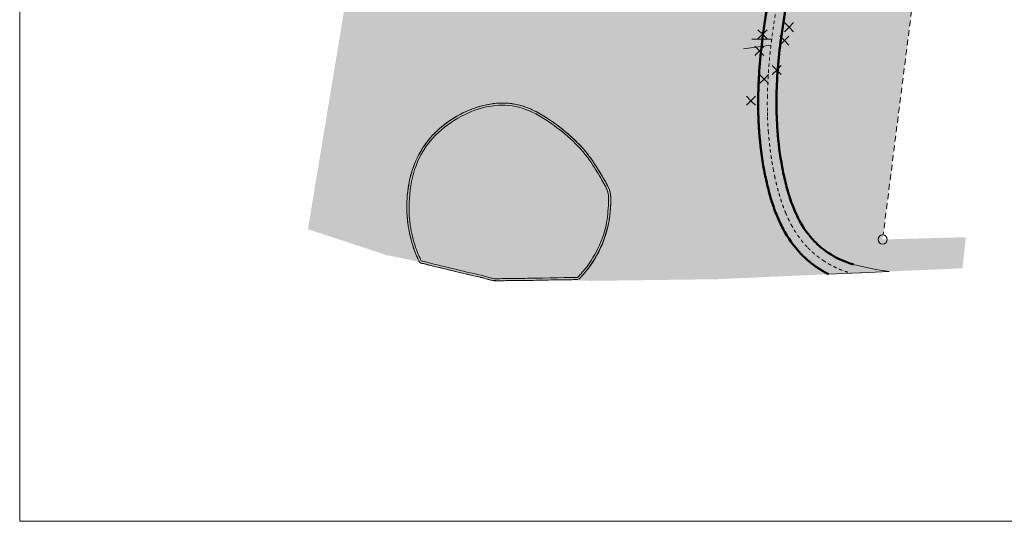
# Model space of a CAD drawing. Header units: millimetres. Extents: x 153785 to 2484391, y -16944 to 166787.
# Tile 1 of 48: x 153785 to 261235, y 18282 to 73050. Entities that reach past the tile are written whole.
import ezdxf

# ---------------------------------------------------------------- set-up
doc = ezdxf.new("R2010")
doc.units = ezdxf.units.MM
doc.header["$MEASUREMENT"] = 0
doc.header["$XCLIPFRAME"] = 0
doc.linetypes.add('Kropki i Kreski', pattern=[670.277762, 352.777767, -176.388884, 0, -141.111112])
doc.linetypes.add('Przerywana długa', pattern=[1058.333302, 634.99999, -423.333311])
for name, color, linetype, lineweight in [('0_Nr_pióra__7', 7, 'Continuous', 13), ('2D - Ogólne_Nr_pióra__1', 7, 'Continuous', 13), ('2D - Ogólne_Nr_pióra__20', 1, 'Continuous', 13), ('2D - Ogólne_Nr_pióra__26', 5, 'Continuous', 50), ('2D - Ogólne_Nr_pióra__38', 30, 'Continuous', 13), ('__Drzewa do wycinki_Nr_pióra__20', 1, 'Continuous', 13)]:
    doc.layers.add(name, color=color, linetype=linetype, lineweight=lineweight)
doc.layers.add('2D - Ogólne', color=7, linetype='Continuous')
doc.layers.add('_MDCP papierowa', color=7, linetype='Continuous')
doc.layers.add('2D - Ogólne_Nr_pióra__93', color=7, linetype='Continuous', lineweight=13, true_color=0xb5b54a)
picture_1 = doc.add_image_def('image1.jpg', size_in_pixel=(1754, 2481))

# ---------------------------------------------------------------- blocks, each defined once
blk = doc.blocks.new('Polilinia_2_3', base_point=(258634, 133310))
at = {"layer": '2D - Ogólne_Nr_pióra__20', "color": 1, "linetype": 'Przerywana długa', "lineweight": 13, "flags": 128}
blk.add_lwpolyline([(258571, 132814), (248014, 49548)], dxfattribs=at)
at = {"layer": '2D - Ogólne_Nr_pióra__20', "color": 1, "linetype": 'Continuous', "lineweight": 13}
for centre in [(258634, 133310), (247951, 49052)]:
    blk.add_circle(centre, 500, dxfattribs=at)

msp = doc.modelspace()

# ---------------------------------------------------------------- hatches: boundary and pattern name
at = {"layer": '2D - Ogólne_Nr_pióra__38', "linetype": 'Continuous', "lineweight": 0, "true_color": 0x3f2000}
msp.add_hatch(color=38, dxfattribs=at).paths.add_polyline_path([(190399, 84207, -0.0397055), (193952, 91295, -0.1362355), (207009, 103178, -0.051856), (214531, 106096, -0.077774), (223002, 107366, -0.1180548), (230900, 105356, -0.1088926), (235446, 101206, -0.0939567), (237559, 96580, -0.0798746), (237975, 89449, -0.0233949), (237065, 83060), (236832, 81960, 0.0014088), (236234, 79086, 0.0061517), (235475, 75097, 0.0104725), (234859, 71064, 0.0024242), (234776, 70386, 0.0131459), (234469, 67003, 0.0109984), (234379, 64775, 0.0100113), (234385, 62877, 0.0026743), (234399, 62396, 0.0094223), (234486, 60816, 0.0271326), (235028, 56588, 0.0057561), (235193, 55768, 0.0156086), (235681, 53795, 0.0071313), (235870, 53167, 0.0198263), (236434, 51610, 0.011348), (236732, 50932, 0.0127593), (237093, 50211, 0.0699353), (239078, 47455, 0.0516728), (240891, 45945, 0.0295237), (242055, 45259), (245506, 45413), (245596, 45417), (248682, 45554, -0.0332495), (244774, 46337, -0.0810819), (242006, 47605, -0.0514312), (240516, 48845, -0.069815), (238861, 51147, -0.0128292), (238544, 51780, -0.0112608), (238285, 52369, -0.0197435), (237776, 53772, -0.0070584), (237605, 54340, -0.0155626), (237149, 56186, -0.00571), (236994, 56955, -0.0271021), (236481, 60963, -0.0094225), (236398, 62468, -0.0026617), (236384, 62925, -0.0099932), (236378, 64740, -0.0109812), (236465, 66877, -0.0131368), (236762, 70152, -0.0024092), (236843, 70808, -0.0104545), (237445, 74751, -0.0061438), (238193, 78686, -0.0014076), (238788, 81547), (239025, 82664, 0.0234478), (239965, 89253, 0.0800442), (239506, 97034, 0.0943082), (237080, 102360, 0.1094717), (231865, 107108, 0.1186575), (223022, 109366, 0.0775174), (213968, 108015, 0.0515899), (206102, 104961, 0.1364701), (192238, 92327, 0.0169161), (191113, 90372)])
at = {"layer": '2D - Ogólne_Nr_pióra__93', "linetype": 'Continuous', "lineweight": 0, "true_color": 0x5a5a25}
h = msp.add_hatch(color=59, dxfattribs=at)
h.paths.add_polyline_path([(213968, 108015, -0.0775174), (223022, 109366, -0.1186575), (231865, 107108, -0.1094717), (237080, 102360, -0.0943082), (239506, 97034, -0.0800442), (239965, 89253, -0.0234478), (239025, 82664), (238788, 81547, 0.0014076), (238193, 78686, 0.0061438), (237445, 74751, 0.0104545), (236843, 70808, 0.0024092), (236762, 70152, 0.0131368), (236465, 66877, 0.0109812), (236378, 64740, 0.0099932), (236384, 62925, 0.0026617), (236398, 62468, 0.0094225), (236481, 60963, 0.0271021), (236994, 56955, 0.00571), (237149, 56186, 0.0155626), (237605, 54340, 0.0070584), (237776, 53772, 0.0197435), (238285, 52369, 0.0112608), (238544, 51780, 0.0128292), (238861, 51147, 0.069815), (240516, 48845, 0.0514312), (242006, 47605, 0.0810819), (244774, 46337, 0.0332495), (248682, 45554), (256674, 45908), (257038, 49303), (247951, 49052), (258634, 133310), (197303, 141130), (193791, 113485), (191113, 90372, -0.0169161), (192238, 92327, -0.1364701), (206102, 104961, -0.0515899)])
h.paths.add_polyline_path([(221332, 116741, 0.0201395), (221454, 118013), (221462, 118136), (221471, 118264, -0.0692772), (222090, 121301), (222134, 121425), (222172, 121531, 0.0552275), (222698, 123483, 0.157203), (221890, 127338, 0.155625), (218369, 130703, 0.1376904), (213725, 131507, 0.1071118), (209366, 130088, 0.1263698), (206074, 126970, 0.1232308), (204755, 122547, 0.0524736), (204946, 119453, -0.0545443), (205166, 115587, 0.0268276), (205142, 114493, 0.0670929), (205344, 113285, 0.1012164), (206332, 111581, 0.0972788), (208550, 109850, 0.0506234), (209953, 109308, 0.1773773), (215604, 109832, 0.0953794), (219081, 112415, 0.0955269), (220929, 115230, 0.0566367)], flags=0)
h = msp.add_hatch(color=59, dxfattribs=at)
h.paths.add_polyline_path([(185234, 50131, 0.3697391), (185284, 50161), (193768, 47369, 0.0796415), (193766, 47355, 0.9027002), (193855, 47346), (197276, 46637), (197404, 46610, 0.1382028), (197590, 46474, 0.0552864), (197813, 46422, 0.0066494), (197831, 46419, -0.0357962), (198111, 46355, -0.0010243), (198152, 46342, 0.0153112), (198555, 46228, 0.0134412), (199174, 46083, -0.0044189), (200339, 45808), (200746, 45706, 0.0010083), (201102, 45618, 0.0062568), (203140, 45140), (203269, 45112, -0.0114416), (204638, 44773, 0.0115654), (204891, 44704, 0.0786083), (206412, 44540, -0.0126303), (207401, 44563), (207483, 44562, 0.0052464), (208788, 44571, 0.0022308), (209475, 44584), (209927, 44593, -0.0011421), (212598, 44643), (216106, 44536, 0.0075736), (216106, 44535, 1.000001), (216196, 44535, 0.0032797), (216196, 44536), (229826, 44714, 0.993462), (229916, 44715, 0.0111538), (229916, 44717), (242055, 45259, -0.0295237), (240891, 45945, -0.0516728), (239078, 47455, -0.0699353), (237093, 50211, -0.0127593), (236732, 50932, -0.011348), (236434, 51610, -0.0198263), (235870, 53167, -0.0071313), (235681, 53795, -0.0156086), (235193, 55768, -0.0057561), (235028, 56588, -0.0271326), (234486, 60816, -0.0094223), (234399, 62396, -0.0026743), (234385, 62877, -0.0100113), (234379, 64775, -0.0109984), (234469, 67003, -0.0131459), (234776, 70386, -0.0024242), (234859, 71064, -0.0104725), (235475, 75097, -0.0061517), (236234, 79086, -0.0014088), (236832, 81960), (237065, 83060, 0.0233949), (237975, 89449, 0.0798746), (237559, 96580, 0.0939567), (235446, 101206, 0.1088926), (230900, 105356, 0.1180548), (223002, 107366, 0.077774), (214531, 106096, 0.051856), (207009, 103178, 0.1362355), (193952, 91295, 0.0397055), (190399, 84207), (190084, 81490), (190167, 81479, 0.0074028), (189969, 80492), (189311, 74815)])
h.paths.add_polyline_path([(211295, 89472, 0.0545534), (211773, 86799, 0.1044356), (213856, 82874, 0.0424337), (214908, 81824, 0.0477036), (216466, 80779, 0.037439), (218689, 79772, 0.0450646), (221455, 79012, 0.0566344), (223919, 78847, 0.1198192), (228548, 80212, 0.1262767), (232348, 84058, 0.101457), (234369, 89970, 0.09322), (234094, 95933, 0.1130613), (231467, 101365, 0.0556721), (229510, 103275, 0.0970148), (225231, 105430, 0.097702), (220932, 105807, 0.1130318), (216875, 104361, 0.109715), (213733, 101196, 0.0680492), (212334, 98092, 0.0600788), (211290, 91882, 0.0321333)], flags=0)
at = {"layer": '2D - Ogólne_Nr_pióra__93', "linetype": 'Continuous', "lineweight": 0, "true_color": 0x878737}
msp.add_hatch(color=57, dxfattribs=at).paths.add_polyline_path([(214836, 44742, 0.172225), (218234, 52174, 0.0333794), (218282, 53727, 0.0394255), (218231, 54161, 0.058005), (218020, 54777, 0.0258136), (217633, 55480, -0.0025722), (217376, 55916, 0.012793), (216521, 57321, 0.0409673), (215062, 59209, 0.0586321), (211567, 62149, 0.028663), (210130, 63013, 0.0533354), (208466, 63683, 0.0871114), (205815, 63922, 0.0719571), (203093, 63274, 0.1224849), (198651, 60208, 0.1302263), (196303, 55364, 0.1085253), (196403, 49432, 0.0274818), (196878, 47813, 0.0324559), (197180, 47099, -0.0364797), (197283, 46862), (197311, 46785, 0.1206779), (197465, 46546, 0.1195922), (197684, 46446), (197831, 46419, -0.0411347), (198152, 46342, 0.0222852), (199174, 46083, -0.0059676), (200746, 45706, 0.0067665), (203140, 45140, -0.0125141), (204638, 44773, 0.0795533), (206412, 44540, -0.0136822), (207483, 44562, 0.0064646), (209475, 44584, -0.0022223), (214672, 44673)])

# ---------------------------------------------------------------- linework, layer by layer
at = {"layer": '0_Nr_pióra__7', "color": 7, "linetype": 'Continuous', "lineweight": 13}
for p, q in [((235851, 70936), (233675, 70936)), ((235769, 70269), (232760, 69869))]:
    msp.add_line(p, q, dxfattribs=at)
at = {"layer": '2D - Ogólne_Nr_pióra__1', "color": 7, "linetype": 'Continuous', "lineweight": 13, "flags": 128}
msp.add_lwpolyline([(235475, 75097, 0.0104725), (234859, 71064, 0.0024242), (234776, 70386, 0.0131459), (234469, 67003, 0.0109984), (234379, 64775, 0.0100113), (234385, 62877, 0.0026743), (234399, 62396, 0.0094223), (234486, 60816, 0.0271326), (235028, 56588, 0.0057561), (235193, 55768, 0.0156086), (235681, 53795, 0.0071313), (235870, 53167, 0.0198263), (236434, 51610, 0.011348), (236732, 50932, 0.0127593), (237093, 50211, 0.0699353), (239078, 47455, 0.0516728), (240891, 45945, 0.0295237), (242055, 45259), (245506, 45413), (245596, 45417), (248682, 45554, -0.0332495), (244774, 46337, -0.0810819), (242006, 47605, -0.0514312), (240516, 48845, -0.069815), (238861, 51147, -0.0128292), (238544, 51780, -0.0112608), (238285, 52369, -0.0197435), (237776, 53772, -0.0070584), (237605, 54340, -0.0155626), (237149, 56186, -0.00571), (236994, 56955, -0.0271021), (236481, 60963, -0.0094225), (236398, 62468, -0.0026617), (236384, 62925, -0.0099932), (236378, 64740, -0.0109812), (236465, 66877, -0.0131368), (236762, 70152, -0.0024092), (236843, 70808, -0.0104545), (237445, 74751, -0.0061438)], format="xyb", dxfattribs=at)
msp.add_lwpolyline([(214836, 44742, 0.172225), (218234, 52174, 0.0333794), (218282, 53727, 0.0394255), (218231, 54161, 0.058005), (218020, 54777, 0.0258136), (217633, 55480, -0.0025722), (217376, 55916, 0.012793), (216521, 57321, 0.0409673), (215062, 59209, 0.0586321), (211567, 62149, 0.028663), (210130, 63013, 0.0533354), (208466, 63683, 0.0871114), (205815, 63922, 0.0719571), (203093, 63274, 0.1224849), (198651, 60208, 0.1302263), (196303, 55364, 0.1085253), (196403, 49432, 0.0274818), (196878, 47813, 0.0324559), (197180, 47099, -0.0364797), (197283, 46862), (197311, 46785, 0.1206779), (197465, 46546, 0.1195922), (197684, 46446), (197831, 46419, -0.0411347), (198152, 46342, 0.0222852), (199174, 46083, -0.0059676), (200746, 45706, 0.0067665), (203140, 45140, -0.0125141), (204638, 44773, 0.0795533), (206412, 44540, -0.0136822), (207483, 44562, 0.0064646), (209475, 44584, -0.0022223), (214672, 44673)], format="xyb", close=True, dxfattribs=at)
at = {"layer": '2D - Ogólne_Nr_pióra__1', "color": 7, "linetype": 'Continuous', "lineweight": 13}
for points, knots in [([(214836, 44742), (214836, 44742), (215438, 45363), (215953, 46054), (216297, 46516), (216601, 47005), (216871, 47513), (217140, 48021), (217374, 48547), (217569, 49088), (217765, 49629), (217920, 50184), (218035, 50747), (218133, 51223), (218194, 51705), (218236, 52189), (218278, 52672), (218300, 53158), (218285, 53643), (218281, 53760), (218275, 53877), (218259, 53994), (218244, 54110), (218220, 54225), (218188, 54337), (218128, 54544), (218042, 54741), (217944, 54932), (217846, 55123), (217736, 55307), (217626, 55491), (217570, 55584), (217515, 55678), (217460, 55771), (217405, 55865), (217351, 55959), (217296, 56053), (217025, 56515), (216751, 56975), (216455, 57421), (216159, 57867), (215843, 58299), (215499, 58710), (215079, 59213), (214624, 59684), (214142, 60128), (213661, 60572), (213155, 60989), (212634, 61385), (212334, 61613), (212028, 61833), (211718, 62046), (211407, 62259), (211091, 62466), (210767, 62658), (210402, 62874), (210028, 63075), (209641, 63250), (209254, 63425), (208857, 63578), (208447, 63688), (207834, 63852), (207203, 63941), (206568, 63948), (205934, 63956), (205302, 63886), (204681, 63752), (204011, 63607), (203358, 63395), (202728, 63126), (202098, 62856), (201494, 62530), (200919, 62158), (200403, 61825), (199913, 61454), (199461, 61040), (199008, 60626), (198594, 60171), (198224, 59681), (197854, 59192), (197527, 58671), (197248, 58125), (196970, 57578), (196741, 57007), (196565, 56420), (196335, 55656), (196193, 54869), (196113, 54076), (196032, 53283), (196017, 52485), (196065, 51690), (196100, 51094), (196179, 50503), (196295, 49919), (196412, 49334), (196573, 48760), (196751, 48192), (196808, 48007), (196871, 47825), (196940, 47645), (197009, 47465), (197084, 47286), (197172, 47115), (197199, 47062), (197226, 47010), (197249, 46956), (197271, 46901), (197288, 46845), (197309, 46790), (197344, 46698), (197390, 46609), (197465, 46546), (197540, 46483), (197636, 46454), (197732, 46435), (197805, 46421), (197878, 46415), (197951, 46399), (198023, 46384), (198093, 46361), (198163, 46338), (198332, 46284), (198503, 46240), (198675, 46198), (198846, 46156), (199018, 46118), (199191, 46079), (199469, 46017), (199746, 45952), (200022, 45885), (200299, 45818), (200575, 45749), (200851, 45680), (201193, 45595), (201535, 45511), (201878, 45429), (202221, 45348), (202565, 45268), (202909, 45192), (203294, 45106), (203681, 45023), (204064, 44926), (204447, 44829), (204826, 44717), (205209, 44620), (205359, 44582), (205510, 44547), (205664, 44531), (205817, 44516), (205972, 44520), (206126, 44527), (206371, 44536), (206615, 44552), (206859, 44559), (207104, 44565), (207348, 44563), (207593, 44562), (207919, 44560), (208245, 44563), (208570, 44567), (208896, 44572), (209222, 44578), (209548, 44585), (210402, 44604), (211256, 44621), (212110, 44635), (213391, 44657), (214672, 44673), (214672, 44673)], [0, 0, 0, 0, 1, 1, 1, 2, 2, 2, 3, 3, 3, 4, 4, 4, 5, 5, 5, 6, 6, 6, 7, 7, 7, 8, 8, 8, 9, 9, 9, 10, 10, 10, 11, 11, 11, 12, 12, 12, 13, 13, 13, 14, 14, 14, 15, 15, 15, 16, 16, 16, 17, 17, 17, 18, 18, 18, 19, 19, 19, 20, 20, 20, 21, 21, 21, 22, 22, 22, 23, 23, 23, 24, 24, 24, 25, 25, 25, 26, 26, 26, 27, 27, 27, 28, 28, 28, 29, 29, 29, 30, 30, 30, 31, 31, 31, 32, 32, 32, 33, 33, 33, 34, 34, 34, 35, 35, 35, 36, 36, 36, 37, 37, 37, 38, 38, 38, 39, 39, 39, 40, 40, 40, 41, 41, 41, 42, 42, 42, 43, 43, 43, 44, 44, 44, 45, 45, 45, 46, 46, 46, 47, 47, 47, 48, 48, 48, 49, 49, 49, 50, 50, 50, 51, 51, 51, 52, 52, 52, 53, 53, 53, 54, 54, 54, 55, 55, 55, 56, 56, 56, 56]), ([(214669, 44906), (214669, 44906), (212317, 44877), (209964, 44828), (209294, 44814), (208625, 44796), (207955, 44795), (207365, 44794), (206775, 44807), (206187, 44765), (206004, 44752), (205821, 44732), (205639, 44756), (205514, 44773), (205393, 44809), (205272, 44846), (204265, 45146), (203234, 45352), (202211, 45589), (201267, 45807), (200333, 46063), (199388, 46274), (199037, 46353), (198685, 46427), (198341, 46529), (198153, 46584), (197967, 46651), (197772, 46667), (197715, 46671), (197655, 46672), (197609, 46706), (197557, 46746), (197545, 46816), (197526, 46881), (197482, 47034), (197402, 47173), (197332, 47316), (197195, 47598), (197094, 47895), (196996, 48192), (196734, 48987), (196527, 49798), (196406, 50626), (196220, 51904), (196244, 53203), (196406, 54484), (196557, 55677), (196866, 56845), (197389, 57926), (198423, 60061), (200255, 61695), (202399, 62716), (204236, 63591), (206296, 64004), (208259, 63496), (209545, 63164), (210699, 62478), (211787, 61711), (212627, 61119), (213441, 60490), (214179, 59776), (214927, 59053), (215616, 58267), (216196, 57403), (216603, 56797), (216960, 56160), (217330, 55531), (217614, 55051), (217929, 54574), (218019, 54026), (218055, 53808), (218055, 53587), (218048, 53366), (218021, 52554), (217977, 51740), (217834, 50941), (217678, 50073), (217409, 49231), (217049, 48426), (216632, 47493), (216112, 46607), (215470, 45811), (215090, 45342), (214669, 44906), (214669, 44906)], [0, 0, 0, 0, 1, 1, 1, 2, 2, 2, 3, 3, 3, 4, 4, 4, 5, 5, 5, 6, 6, 6, 7, 7, 7, 8, 8, 8, 9, 9, 9, 10, 10, 10, 11, 11, 11, 12, 12, 12, 13, 13, 13, 14, 14, 14, 15, 15, 15, 16, 16, 16, 17, 17, 17, 18, 18, 18, 19, 19, 19, 20, 20, 20, 21, 21, 21, 22, 22, 22, 23, 23, 23, 24, 24, 24, 25, 25, 25, 26, 26, 26, 27, 27, 27, 28, 28, 28, 28])]:
    msp.add_open_spline(points, degree=3, knots=knots, dxfattribs=at)
at = {"layer": '2D - Ogólne_Nr_pióra__20', "color": 1, "linetype": 'Kropki i Kreski', "lineweight": 13}
msp.add_lwpolyline([(236460, 74924, 0.0104636), (235851, 70936, 0.0024168), (235769, 70269, 0.0131414), (235467, 66940, 0.01099), (235379, 64758, 0.0100025), (235384, 62901, 0.0026681), (235399, 62432, 0.0094224), (235483, 60889, 0.0271177), (236011, 56771, 0.0057337), (236171, 55977, 0.0155864), (236643, 54068, 0.0070965), (236823, 53470, 0.0197871), (237360, 51989, 0.0113071), (237638, 51356, 0.0127916), (237977, 50679, 0.069881), (239797, 48150, 0.0515634), (241449, 46775, 0.0810792), (244510, 45373)], format="xyb", dxfattribs=at)
at = {"layer": '2D - Ogólne_Nr_pióra__26', "color": 5, "linetype": 'Continuous', "lineweight": 50}
for points in [[(235475, 75097, 0.0104725), (234859, 71064, 0.0024242), (234776, 70386, 0.0131459), (234469, 67003, 0.0109984), (234379, 64775, 0.0100113), (234385, 62877, 0.0026743), (234399, 62396, 0.0094223), (234486, 60816, 0.0271326), (235028, 56588, 0.0057561), (235193, 55768, 0.0156086), (235681, 53795, 0.0071313), (235870, 53167, 0.0198263), (236434, 51610, 0.011348), (236732, 50932, 0.0127593), (237093, 50211, 0.0699353), (239078, 47455, 0.0516728), (240891, 45945, 0.0295237), (242055, 45259)], [(237445, 74751, 0.0104545), (236843, 70808, 0.0024092), (236762, 70152, 0.0131368), (236465, 66877, 0.0109812), (236378, 64740, 0.0099932), (236384, 62925, 0.0026617), (236398, 62468, 0.0094225), (236481, 60963, 0.0271021), (236994, 56955, 0.00571), (237149, 56186, 0.0155626), (237605, 54340, 0.0070584), (237776, 53772, 0.0197435), (238285, 52369, 0.0112608), (238544, 51780, 0.0128292), (238861, 51147, 0.069815), (240516, 48845, 0.0514312), (242006, 47605, 0.0810819), (244774, 46337)]]:
    msp.add_lwpolyline(points, format="xyb", dxfattribs=at)
at = {"layer": '__Drzewa do wycinki_Nr_pióra__20', "color": 1, "linetype": 'Continuous', "lineweight": 13}
for points in [[(237245, 72731), (237741, 72235), (238231, 72725), (237741, 72235), (238237, 71739), (237741, 72235), (237245, 71739)], [(234355, 71951), (234851, 71455), (235341, 71945), (234851, 71455), (235347, 70959), (234851, 71455), (234355, 70959)], [(236745, 71271), (237241, 70775), (237731, 71265), (237241, 70775), (237737, 70279), (237241, 70775), (236745, 70279)], [(234015, 70141), (234511, 69645), (235001, 70135), (234511, 69645), (235007, 69149), (234511, 69645), (234015, 69149)], [(235905, 68051), (236401, 67555), (236891, 68045), (236401, 67555), (236897, 67059), (236401, 67555), (235905, 67059)], [(234525, 67061), (235021, 66565), (235511, 67055), (235021, 66565), (235517, 66069), (235021, 66565), (234525, 66069)], [(233085, 64701), (233581, 64205), (234071, 64695), (233581, 64205), (234077, 63709), (233581, 64205), (233085, 63709)]]:
    msp.add_lwpolyline(points, dxfattribs=at)

# ---------------------------------------------------------------- block references
at = {"layer": '2D - Ogólne', "color": 1, "linetype": 'Przerywana długa', "lineweight": 13}
msp.add_blockref('Polilinia_2_3', (258634, 133310), dxfattribs=at)

# ---------------------------------------------------------------- pictures from other files: only their frames are drawn
at = {"layer": '_MDCP papierowa', "linetype": 'Continuous', "lineweight": 0}
image = msp.add_image(picture_1, insert=(363843, 18282), size_in_units=(148505, 210058), rotation=90, dxfattribs=at)
image.set_boundary_path([(-0.5, -0.5), (1753.5, 2480.5)])

doc.saveas('drawing.dxf')
